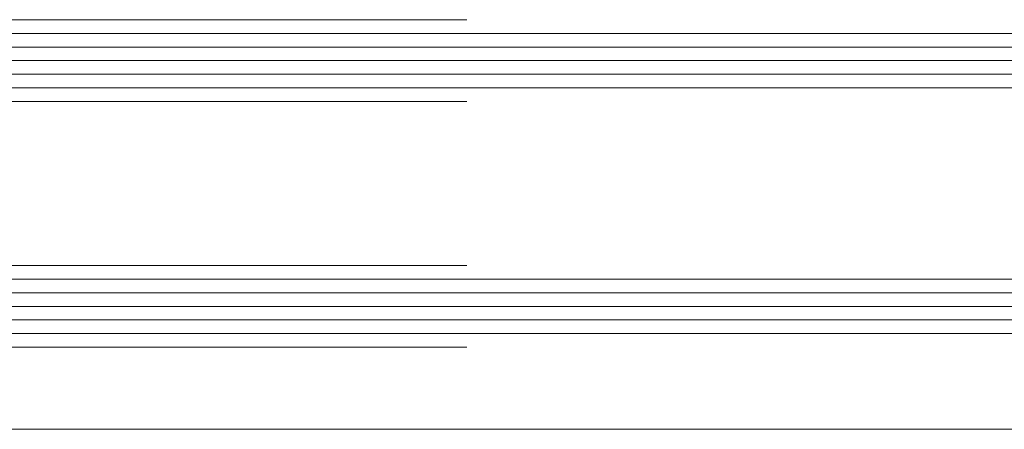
# Model space of a CAD drawing. Header units: millimetres. Extents: x -226731 to 126254, y -16359 to 60195.
# Tile 193 of 256: x -152805 to -152733, y 20949 to 20979. Entities that reach past the tile are written whole.
import ezdxf

# ---------------------------------------------------------------- set-up
doc = ezdxf.new("R2010")
doc.units = ezdxf.units.MM
doc.header["$LTSCALE"] = 0.1
doc.header["$MEASUREMENT"] = 0
doc.layers.add('3_Hatch', color=8, linetype='Continuous', lineweight=0)
doc.layers.add('4. Glass', color=140, linetype='Continuous', lineweight=15)

# ---------------------------------------------------------------- blocks, each defined once
blk = doc.blocks.new('*U426')
at = {"layer": '3_Hatch', "color": 8}
for p, q in [((-29.556, 30.007), (-1150, 30.007)), ((-1150, 23, 0.002), (-7.483, 23)), ((-1150, 22, 0.002), (-7.483, 22)), ((-1150, 21, 0.002), (-7.483, 21)), ((-1150, 20, 0.002), (-7.483, 20)), ((-1150, 19, 0.002), (-7.483, 19)), ((-1150, 5, 0.002), (-7.483, 5)), ((-1150, 4, 0.002), (-7.483, 4)), ((-1150, 3, 0.002), (-7.483, 3)), ((-1150, 2, 0.002), (-7.483, 2)), ((-1150, 1, 0.002), (-7.483, 1))]:
    blk.add_line(p, q, dxfattribs=at)
at = {"layer": '4. Glass', "color": 8}
for p, q in [((-8.483, 24), (-100, 24)), ((-100, 18), (-8.483, 18)), ((-8.483, 6), (-100, 6)), ((-100, 0), (-8.483, 0))]:
    blk.add_line(p, q, dxfattribs=at)

msp = doc.modelspace()

# ---------------------------------------------------------------- block references
at = {"layer": '3_Hatch', "color": 8, "rotation": 179.9999999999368}
msp.add_blockref('*U426', (-152871.947, 20978.953), dxfattribs=at)

doc.saveas('drawing.dxf')
